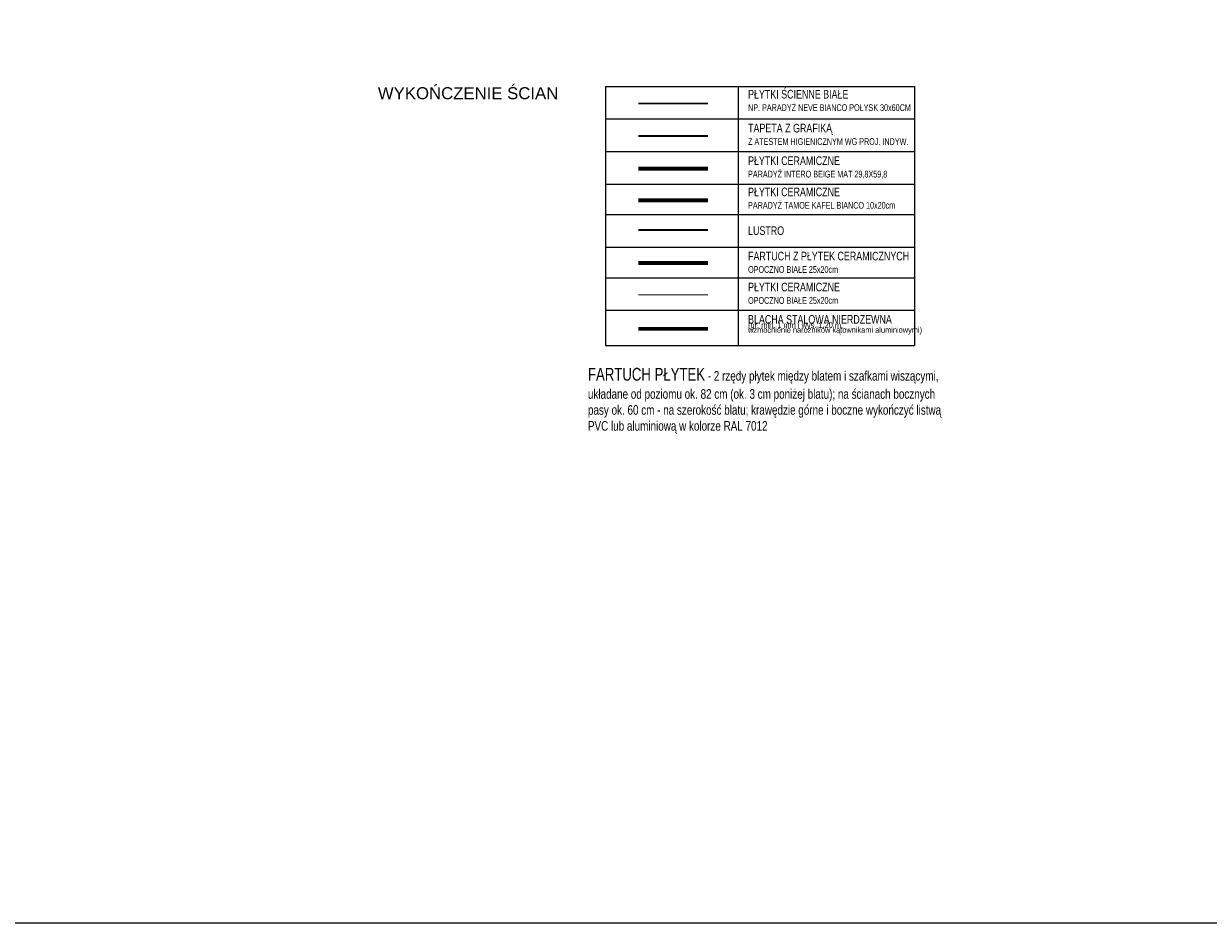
# Model space of a CAD drawing. Header units: centimetres. Extents: x 4120 to 19220, y -7417 to 180.
# Tile 142 of 223: x 12673 to 15145, y -7417 to -5539. Entities that reach past the tile are written whole.
import ezdxf

# ---------------------------------------------------------------- set-up
doc = ezdxf.new("R2010")
doc.units = ezdxf.units.CM
for name, pattern in [('DASH', [0.75, 0.5, -0.25]), ('DASHED', [19.05, 12.7, -6.35]), ('DGN_STYLE_2', [30.2, 18.12, -12.08])]:
    doc.linetypes.add(name, pattern=pattern)
doc.layers.add('!UWAGI', color=6, linetype='Continuous', plot=False)
doc.layers.add('A-Wykończenie ścian', color=5, linetype='Continuous', lineweight=20)
doc.layers.add('A_opisy', color=7, linetype='Continuous')
doc.styles.add('Arial', font='arial.ttf', dxfattribs={"height": 25})
doc.styles.add('style1', font='ARIALN.TTF', dxfattribs={"width": 0.9})

msp = doc.modelspace()

# ---------------------------------------------------------------- linework, layer by layer
at = {"layer": '!UWAGI'}
msp.add_lwpolyline([(19219.7, -7416.68), (4119.7, -7416.68), (4119.7, 180), (19219.7, 180)], close=True, dxfattribs=at)
at = {"layer": 'A-Wykończenie ścian', "color": 241, "linetype": 'DGN_STYLE_2', "const_width": 3}
msp.add_lwpolyline([(14100.58, -5705.42), (13955.26, -5705.42)], dxfattribs=at)
at = {"layer": 'A-Wykończenie ścian', "color": 3, "const_width": 4}
msp.add_lwpolyline([(14100.58, -5773.41), (13955.26, -5773.41)], dxfattribs=at)
at = {"layer": 'A-Wykończenie ścian', "color": 41, "linetype": 'DGN_STYLE_2', "true_color": 0xffeaaa, "const_width": 8}
msp.add_lwpolyline([(14100.58, -5841.4), (13955.26, -5841.4)], dxfattribs=at)
at = {"layer": 'A-Wykończenie ścian', "color": 132, "linetype": 'DASHED', "true_color": 0x0dc3bd, "const_width": 8}
msp.add_lwpolyline([(14100.58, -5907.44), (13955.26, -5907.44)], dxfattribs=at)
at = {"layer": 'A-Wykończenie ścian', "color": 157, "linetype": 'DASH', "lineweight": 20, "ltscale": 30, "const_width": 4}
msp.add_lwpolyline([(13955.26, -5969.53), (14100.58, -5969.53)], dxfattribs=at)
at = {"layer": 'A-Wykończenie ścian', "color": 222, "linetype": 'DASHED', "true_color": 0xc10091, "const_width": 8}
msp.add_lwpolyline([(14100.58, -6038.13), (13955.26, -6038.13)], dxfattribs=at)
at = {"layer": 'A-Wykończenie ścian', "color": 40, "linetype": 'DGN_STYLE_2', "const_width": 2}
msp.add_lwpolyline([(13955.26, -6104.56), (14100.58, -6104.56)], dxfattribs=at)
at = {"layer": 'A-Wykończenie ścian', "color": 8, "linetype": 'DASH', "lineweight": 20, "ltscale": 30, "const_width": 8}
msp.add_lwpolyline([(13955.26, -6175.73), (14100.58, -6175.73)], dxfattribs=at)
at = {"layer": 'A_opisy', "lineweight": 9}
for points in [[(13886.89, -5669.65), (13886.89, -6210.49)], [(13886.89, -5669.65), (14531.93, -5669.65)], [(14164.41, -6210.49), (14164.41, -5669.65)], [(14531.93, -5669.65), (14531.93, -6210.49)], [(13886.89, -5737.64), (14531.93, -5737.64)], [(13886.89, -5805.64), (14531.93, -5805.64)], [(13886.89, -5873.63), (14531.93, -5873.63)], [(13886.89, -5873.63), (14531.93, -5873.63)], [(13886.89, -5873.63), (14531.93, -5873.63)], [(13886.89, -5937.36), (14531.93, -5937.36)], [(13886.89, -6005.35), (14531.93, -6005.35)], [(13886.89, -6005.35), (14531.93, -6005.35)], [(13886.89, -6005.35), (14531.93, -6005.35)], [(13886.89, -6069.08), (14531.93, -6069.08)], [(13886.89, -6137.07), (14531.93, -6137.07)], [(13886.89, -6210.49), (14531.93, -6210.49)]]:
    msp.add_lwpolyline(points, dxfattribs=at)

# ---------------------------------------------------------------- texts
at = {"layer": 'A_opisy', "lineweight": 0, "style": 'Arial'}
msp.add_text('WYKOŃCZENIE ŚCIAN', height=25, dxfattribs=at).set_placement((13412.08, -5696.31))
at = {"layer": 'A_opisy', "color": 7, "lineweight": 9, "attachment_point": 1, "style": 'style1'}
for s, insert, char_height, width in [('PŁYTKI ŚCIENNE BIAŁE \\P\\H0.777778x;NP. PARADYŻ NEVE BIANCO POŁYSK 30x60CM', (14184.51, -5676.91, 0), 18, 332.4934), ('TAPETA Z GRAFIKĄ \\P\\H0.777778x;Z ATESTEM HIGIENICZNYM WG PROJ. INDYW.', (14184.51, -5747.76, 0), 18, 351.5455), ('PŁYTKI CERAMICZNE \\P\\H0.777778x;PARADYŻ INTERO BEIGE MAT 29,8X59,8', (14184.51, -5815.75, 0), 18, 325.5654), ('\\C256;PŁYTKI CERAMICZNE \\P\\H0.777778x;PARADYŻ TAMOE KAFEL BIANCO 10x20cm', (14184.51, -5880.83, 0), 18, 329.4063), ('LUSTRO ', (14184.51, -5961.67, 0), 18, 325.5654), ('FARTUCH Z PŁYTEK CERAMICZNYCH\\P\\H0.777778x;OPOCZNO BIAŁE 25x20cm', (14184.51, -6014.85, 0), 18, 424.6033), ('PŁYTKI CERAMICZNE \\P\\H0.777778x;OPOCZNO BIAŁE 25x20cm', (14184.51, -6079.44, 0), 18, 325.5654), ('\\pxql,sm1;\\C256;{\\H1.333333x;FARTUCH PŁYTEK} - 2 rzędy płytek między blatem i szafkami wiszącymi, układane od poziomu ok. 82 cm (ok. 3 cm poniżej blatu); na ścianach bocznych pasy ok. 60 cm - na szerokość blatu; krawędzie górne i boczne wykończyć listwą PVC lub aluminiową w kolorze RAL 7012', (13850.41, -6257.18), 20, 766.541)]:
    msp.add_mtext(s, dxfattribs=dict(at, insert=insert, char_height=char_height, width=width))
at = {"layer": 'A_opisy', "color": 7, "lineweight": 9, "insert": (14184.51, -6146.98, 0), "char_height": 20, "width": 375.0388, "attachment_point": 1, "line_spacing_factor": 0.5, "style": 'style1'}
msp.add_mtext('{\\H0.9x;BLACHA STALOWA NIERDZEWNA }\\P\\H0.6x;({\\C256;gr. min. 1 mm i wys. 1,20 m, \\Pwzmocnienie narożników kątownikami aluminiowymi)}\\H1.360643x;^I', dxfattribs=at)

doc.saveas('drawing.dxf')
